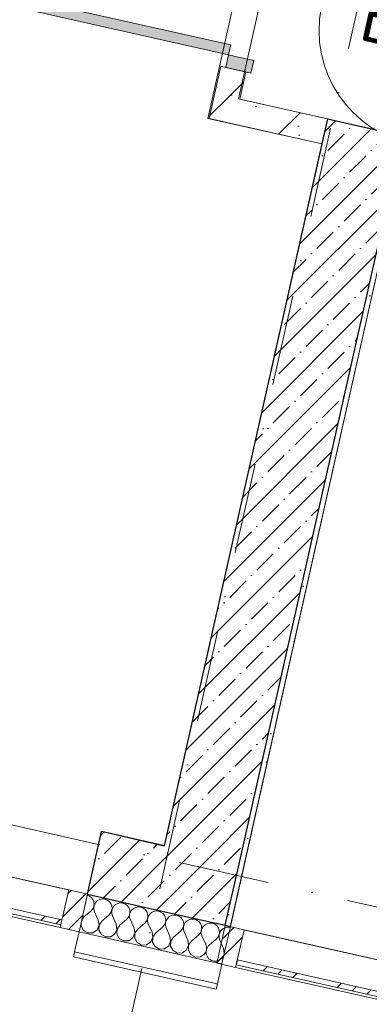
# Model space of a CAD drawing. Header units: millimetres. Extents: x -7218036 to -6920397, y 6117771 to 6333681.
# Tile 76 of 89: x -7175487 to -7174126, y 6133945 to 6137777. Entities that reach past the tile are written whole.
import ezdxf
from ezdxf.enums import TextEntityAlignment as Align

# ---------------------------------------------------------------- set-up
doc = ezdxf.new("R2010")
doc.units = ezdxf.units.MM
doc.header["$MEASUREMENT"] = 0
doc.set_wipeout_variables(frame=1)
doc.linetypes.add('Wipeout_Contour', pattern=[1000, 0, -1000])
doc.linetypes.add('Штрихпунктирная', pattern=[670.277762, 352.777767, -176.388884, 0, -141.111112])
for name, color, linetype in [('S - автостоянка.АР', 7, 'Continuous'), ('S - МОП.АР', 7, 'Continuous'), ('АР-Стены_внешние_.АР', 7, 'Continuous'), ('АР-Стены_внутренние_пилоны.АР', 7, 'Continuous'), ('АР-Стены_Перегородки_шахты_.АР', 7, 'Continuous'), ('АР-Чертеж-Оси_Осевые размеры.АР', 7, 'Continuous'), ('Двери Archicad', 7, 'Continuous')]:
    doc.layers.add(name, color=color, linetype=linetype)
for name, color, linetype, lineweight in [('АР-Стены_внешние_.АР_Ном._пера__1', 7, 'Continuous', 0), ('АР-Стены_внешние_.АР_Ном._пера__120', 7, 'Continuous', 0), ('АР-Стены_внутренние_пилоны.АР_Ном._пера__1', 7, 'Continuous', 30), ('АР-Стены_Перегородки_шахты_.АР_Ном._пера__1', 7, 'Continuous', 30), ('АР-Чертеж-Оси_Осевые размеры.АР_Ном._пера__120', 7, 'Continuous', 0), ('Двери Archicad_Ном._пера__120', 7, 'Continuous', 0), ('Паспорта Зон Archicad_Ном._пера__1', 7, 'Continuous', 0)]:
    doc.layers.add(name, color=color, linetype=linetype, lineweight=lineweight)
doc.styles.add('РЎР“Р•РќР•Р\xa0Р\x98Р\xa0_РЎРўР\x98Р›Р¬_1', font='GOST_Common.ttf')
doc.styles.add('РЎР“Р•РќР•Р\xa0Р\x98Р\xa0_РЎРўР\x98Р›Р¬_2', font='calibri.ttf')
doc.styles.add('РЎР“Р•РќР•Р\xa0Р\x98Р\xa0_РЎРўР\x98Р›Р¬_3', font='GOTHIC.TTF')
pattern_1 = [(45, (-6566190.34, 6562677.8), (-176.776695, 176.776695), []), (45, (-6566225.7, 6562713.15), (-176.776695, 176.776695), []), (45, (-6566261.05, 6562748.5), (-176.776695, 176.776695), [])]
pattern_2 = [(45, (-6566190.34, 6562677.8), (-84.852814, 84.852814), []), (45, (-6566232.77, 6562720.22), (-84.852814, 84.852814), [90, -30, 0, -30])]
pattern_3 = [(45, (-6566190.34, 6563027.8), (-111.369318, 111.369318), [0, -105, 0, -157.5]), (110, (-6565840.34, 6563027.8), (148.001588, 53.868173), [0, -77, 0, -133])]
pattern_4 = [(45, (-6566190.34, 6562677.8), (-169.70563, 169.70563), []), (90, (-6566360.05, 6562847.5), (-216, 0), [0, -144, 0, -216]), (155, (-6566190.34, 6563017.2), (91.285545, 195.76248), [0, -105.6, 0, -182.4])]

# ---------------------------------------------------------------- blocks, each defined once
blk = doc.blocks.new('ПУИ_В504_31_5', base_point=(-7172765.3, 6134915.1))
at = {"layer": 'Паспорта Зон Archicad_Ном._пера__1', "color": 7, "linetype": 'Continuous', "lineweight": 0}
blk.add_circle((-7173872.2, 6137734.9), 450, dxfattribs=at)
at = {"layer": 'Паспорта Зон Archicad_Ном._пера__1', "color": 7, "lineweight": 0, "style": 'РЎР“Р•РќР•Р\xa0Р\x98Р\xa0_РЎРўР\x98Р›Р¬_1'}
blk.add_attdef('ROOM_NUMBER', text='', height=200, rotation=347.3417, dxfattribs=at).set_placement((-7173872.2, 6137735.9), align=Align.MIDDLE_CENTER)
at = {"layer": 'Паспорта Зон Archicad_Ном._пера__1', "color": 7, "lineweight": 0, "style": 'РЎР“Р•РќР•Р\xa0Р\x98Р\xa0_РЎРўР\x98Р›Р¬_2'}
blk.add_attdef('ROOM_AREA', text='', height=200, rotation=347.3417, dxfattribs=at).set_placement((-7173074.9, 6137282.1), align=Align.MIDDLE_RIGHT)
blk = doc.blocks.new('Навесная Стена_2_5', base_point=(-6566190.3, 6562677.8))
at = {"layer": 'АР-Стены_внешние_.АР_Ном._пера__120', "color": 7, "linetype": 'Continuous', "lineweight": 0, "flags": 128}
for points in [[(-7174614, 6134234.9), (-7174306.6, 6134165.8), (-7173557.5, 6133997.7)], [(-7174646.8, 6134088.5), (-7174339.4, 6134019.5), (-7173590.4, 6133851.3)]]:
    blk.add_lwpolyline(points, dxfattribs=at)
at = {"color": 254, "linetype": 'Wipeout_Contour', "lineweight": 0, "ltscale": 37755792.34388477}
blk.add_wipeout([(-7173588.2, 6133861.1), (-7173583.8, 6133880.6), (-7174640.2, 6134117.8), (-7174644.6, 6134098.3)], dxfattribs=at).dxf.layer = 'АР-Стены_внешние_.АР'
at = {"layer": 'АР-Стены_внешние_.АР', "linetype": 'Continuous', "lineweight": 0, "true_color": 0x000000}
h = blk.add_hatch(dxfattribs=at)
h.set_pattern_fill('АЛЮМИНИЙ_0005', color=18, style=0, pattern_type=2)
h.set_pattern_definition(pattern_1)
h.paths.add_polyline_path([(-7173588.2, 6133861.1), (-7173583.8, 6133880.6), (-7174640.2, 6134117.8), (-7174644.6, 6134098.3)])
at = {"layer": 'АР-Стены_внешние_.АР_Ном._пера__120', "color": 7, "linetype": 'Continuous', "lineweight": 0, "flags": 128}
blk.add_lwpolyline([(-7173588.2, 6133861.1), (-7173583.8, 6133880.6), (-7174640.2, 6134117.8), (-7174644.6, 6134098.3)], close=True, dxfattribs=at)
at = {"color": 254, "linetype": 'Wipeout_Contour', "lineweight": 0, "ltscale": 37757942.02661245}
blk.add_wipeout([(-7174720, 6134104.9), (-7174646.8, 6134088.5), (-7174614, 6134234.9), (-7174687.1, 6134251.3)], dxfattribs=at).dxf.layer = 'АР-Стены_внешние_.АР'
at = {"layer": 'АР-Стены_внешние_.АР', "linetype": 'Continuous', "lineweight": 0, "true_color": 0x000000}
h = blk.add_hatch(dxfattribs=at)
h.set_pattern_fill('АЛЮМИНИЙ_0005', color=18, style=0, pattern_type=2)
h.set_pattern_definition(pattern_1)
h.paths.add_polyline_path([(-7174720, 6134104.9), (-7174646.8, 6134088.5), (-7174614, 6134234.9), (-7174687.1, 6134251.3)])
at = {"layer": 'АР-Стены_внешние_.АР_Ном._пера__120', "color": 7, "linetype": 'Continuous', "lineweight": 0, "flags": 128}
blk.add_lwpolyline([(-7174720, 6134104.9), (-7174646.8, 6134088.5), (-7174614, 6134234.9), (-7174687.1, 6134251.3)], close=True, dxfattribs=at)
blk = doc.blocks.new('Навесная Стена_9_5', base_point=(-6566190.3, 6562677.8))
at = {"layer": 'АР-Стены_внешние_.АР_Ном._пера__120', "color": 7, "linetype": 'Continuous', "lineweight": 0, "flags": 128}
for points in [[(-7176640.9, 6134692), (-7175662.7, 6134472.4), (-7175296.5, 6134390.2)], [(-7176673.7, 6134545.6), (-7175695.6, 6134326), (-7175329.4, 6134243.8)]]:
    blk.add_lwpolyline(points, dxfattribs=at)
at = {"color": 254, "linetype": 'Wipeout_Contour', "lineweight": 0, "ltscale": 37762621.36487895}
blk.add_wipeout([(-7175327.2, 6134253.6), (-7175322.8, 6134273.1), (-7176667.2, 6134574.9), (-7176671.6, 6134555.4)], dxfattribs=at).dxf.layer = 'АР-Стены_внешние_.АР'
at = {"layer": 'АР-Стены_внешние_.АР', "linetype": 'Continuous', "lineweight": 0, "true_color": 0x000000}
h = blk.add_hatch(dxfattribs=at)
h.set_pattern_fill('АЛЮМИНИЙ_0005', color=18, style=0, pattern_type=2)
h.set_pattern_definition(pattern_1)
h.paths.add_polyline_path([(-7175327.2, 6134253.6), (-7175322.8, 6134273.1), (-7176667.2, 6134574.9), (-7176671.6, 6134555.4)])
at = {"layer": 'АР-Стены_внешние_.АР_Ном._пера__120', "color": 7, "linetype": 'Continuous', "lineweight": 0, "flags": 128}
blk.add_lwpolyline([(-7175327.2, 6134253.6), (-7175322.8, 6134273.1), (-7176667.2, 6134574.9), (-7176671.6, 6134555.4)], close=True, dxfattribs=at)
at = {"color": 254, "linetype": 'Wipeout_Contour', "lineweight": 0, "ltscale": 37760155.6264251}
blk.add_wipeout([(-7175256.2, 6134227.4), (-7175223.3, 6134373.7), (-7175296.5, 6134390.2), (-7175329.4, 6134243.8)], dxfattribs=at).dxf.layer = 'АР-Стены_внешние_.АР'
at = {"layer": 'АР-Стены_внешние_.АР', "linetype": 'Continuous', "lineweight": 0, "true_color": 0x000000}
h = blk.add_hatch(dxfattribs=at)
h.set_pattern_fill('АЛЮМИНИЙ_0005', color=18, style=0, pattern_type=2)
h.set_pattern_definition(pattern_1)
h.paths.add_polyline_path([(-7175256.2, 6134227.4), (-7175223.3, 6134373.7), (-7175296.5, 6134390.2), (-7175329.4, 6134243.8)])
at = {"layer": 'АР-Стены_внешние_.АР_Ном._пера__120', "color": 7, "linetype": 'Continuous', "lineweight": 0, "flags": 128}
blk.add_lwpolyline([(-7175256.2, 6134227.4), (-7175329.4, 6134243.8), (-7175296.5, 6134390.2), (-7175223.3, 6134373.7)], close=True, dxfattribs=at)
blk = doc.blocks.new('Стена_91_5', base_point=(-7174782.8, 6134509.9))
at = {"layer": 'АР-Стены_внутренние_пилоны.АР', "linetype": 'Continuous', "lineweight": 0, "true_color": 0x000000}
h = blk.add_hatch(dxfattribs=at)
h.set_pattern_fill('ЖЕЛЕЗОБЕТОН__PROJECT__0005', color=18, style=0, pattern_type=2)
h.set_pattern_definition(pattern_2)
h.paths.add_polyline_path([(-7174924.8, 6134562.3), (-7174632, 6134496.6), (-7174041.9, 6137124), (-7174289.4, 6137391)])
h = blk.add_hatch(dxfattribs=at)
h.set_pattern_fill('ЖЕЛЕЗОБЕТОН__PROJECT__0005', color=18, style=0, pattern_type=2)
h.set_pattern_definition(pattern_2)
h.paths.add_polyline_path([(-7174289.4, 6137391), (-7174049.4, 6137132.1), (-7174040.5, 6137130.1), (-7173996.7, 6137325.3)])
h = blk.add_hatch(dxfattribs=at)
h.set_pattern_fill('ШТУКАТУРКА__ГИПС_01_0005', color=18, style=0, pattern_type=2)
h.set_pattern_definition(pattern_3)
h.paths.add_polyline_path([(-7174044.9, 6137110.6), (-7174686.8, 6134252.7), (-7174667.3, 6134248.3), (-7174025.4, 6137106.2)])
h = blk.add_hatch(dxfattribs=at)
h.set_pattern_fill('ЖЕЛЕЗОБЕТОН__PROJECT__0005', color=18, style=0, pattern_type=2)
h.set_pattern_definition(pattern_2)
h.paths.add_polyline_path([(-7174040.5, 6137130.1), (-7174049.4, 6137132.1), (-7174041.9, 6137124)])
h = blk.add_hatch(dxfattribs=at)
h.set_pattern_fill('ШТУКАТУРКА__ГИПС_01_0005', color=18, style=0, pattern_type=2)
h.set_pattern_definition(pattern_3)
h.paths.add_polyline_path([(-7174041.9, 6137124), (-7174044.9, 6137110.6), (-7174025.4, 6137106.2)])
h = blk.add_hatch(dxfattribs=at)
h.set_pattern_fill('ШТУКАТУРКА__ГИПС_01_0005', color=18, style=0, pattern_type=2)
h.set_pattern_definition(pattern_3)
h.paths.add_polyline_path([(-7174040.5, 6137130.1), (-7174041.9, 6137124), (-7174025.4, 6137106.2), (-7174021, 6137125.7)])
at = {"layer": 'АР-Стены_внутренние_пилоны.АР_Ном._пера__1', "color": 7, "linetype": 'Continuous', "lineweight": 30}
for p, q in [((-7173996.7, 6137325.3), (-7174040.5, 6137130.1)), ((-7174632, 6134496.6), (-7174041.9, 6137124)), ((-7174040.5, 6137130.1), (-7174041.9, 6137124)), ((-7174686.8, 6134252.7), (-7174632, 6134496.6)), ((-7174686.8, 6134252.7), (-7174667.3, 6134248.3))]:
    blk.add_line(p, q, dxfattribs=at)
at = {"layer": 'АР-Стены_внутренние_пилоны.АР_Ном._пера__1', "color": 7, "linetype": 'Continuous', "lineweight": 15}
blk.add_line((-7174021, 6137125.7), (-7174040.5, 6137130.1), dxfattribs=at)
at = {"layer": 'АР-Стены_внутренние_пилоны.АР_Ном._пера__1', "color": 7, "linetype": 'Continuous', "lineweight": 30, "flags": 128}
for points in [[(-7174289.4, 6137391), (-7174924.8, 6134562.3)], [(-7174289.4, 6137391), (-7173996.7, 6137325.3)]]:
    blk.add_lwpolyline(points, dxfattribs=at)
at = {"layer": 'АР-Стены_внутренние_пилоны.АР_Ном._пера__1', "color": 7, "linetype": 'Continuous', "lineweight": 0, "flags": 128}
blk.add_lwpolyline([(-7174667.3, 6134248.3), (-7174025.4, 6137106.2)], dxfattribs=at)
blk = doc.blocks.new('*X305', base_point=(-6566190.3, 6562677.8))
at = {"layer": 'АР-Стены_внешние_.АР_Ном._пера__1', "color": 7, "linetype": 'Continuous', "lineweight": 0}
for p, q in [((-7174687.1, 6134243.6), (-7174689.1, 6134242.6)), ((-7174677.4, 6134245.5), (-7174687.1, 6134243.6)), ((-7174668.1, 6134244.7), (-7174677.4, 6134245.5)), ((-7174693.4, 6134162.6), (-7174702.5, 6134182.9)), ((-7174690.7, 6134144.3), (-7174693.4, 6134162.6)), ((-7174718, 6134114), (-7174714.3, 6134114.2)), ((-7174714.3, 6134114.2), (-7174698.3, 6134125.4)), ((-7174698.3, 6134125.4), (-7174691.3, 6134141.5))]:
    blk.add_line(p, q, dxfattribs=at)
blk = doc.blocks.new('*X306', base_point=(-6566190.3, 6562677.8))
at = {"layer": 'АР-Стены_внешние_.АР_Ном._пера__1', "color": 7, "linetype": 'Continuous', "lineweight": 0}
for p, q in [((-7174796.7, 6134209.7), (-7174791.6, 6134214)), ((-7174763, 6134178.3), (-7174777.7, 6134210.8)), ((-7174749.1, 6134175.1), (-7174721.9, 6134198.3)), ((-7174702.5, 6134182.9), (-7174708, 6134195.2))]:
    blk.add_line(p, q, dxfattribs=at)
for centre, start, end in [((-7174814.8, 6134241.1), 77.3474, 99.7835), ((-7174814.8, 6134241.1), 310.4775, 77.3474), ((-7174745.1, 6134225.5), 77.3474, 204.2173), ((-7174745.1, 6134225.5), 310.4775, 77.3474), ((-7174675.4, 6134209.8), 112.3846, 204.2173), ((-7174795.6, 6134163.6), 314.3175, 24.2173), ((-7174725.9, 6134148), 130.4775, 282.5296)]:
    blk.add_arc(centre, 35.7, start, end, dxfattribs=at)
blk = doc.blocks.new('*X307', base_point=(-6566190.3, 6562677.8))
at = {"layer": 'АР-Стены_внешние_.АР_Ном._пера__1', "color": 7, "linetype": 'Continuous', "lineweight": 0}
for p, q in [((-7175215.9, 6134366.4), (-7175224.3, 6134369.5)), ((-7175208, 6134360.5), (-7175215.9, 6134366.4)), ((-7175202, 6134352.7), (-7175208, 6134360.5)), ((-7175198.3, 6134343.6), (-7175202, 6134352.7)), ((-7175197.3, 6134333.8), (-7175198.3, 6134343.6)), ((-7175191, 6134341.9), (-7175196.1, 6134333.5)), ((-7175183.7, 6134348.6), (-7175191, 6134341.9)), ((-7175175, 6134353.1), (-7175183.7, 6134348.6)), ((-7175165.3, 6134355), (-7175175, 6134353.1)), ((-7175155.5, 6134354.2), (-7175165.3, 6134355)), ((-7175146.2, 6134350.7), (-7175155.5, 6134354.2)), ((-7175138.3, 6134344.9), (-7175146.2, 6134350.7)), ((-7175132.3, 6134337.1), (-7175138.3, 6134344.9)), ((-7175095.6, 6134339.4), (-7175105.3, 6134337.5)), ((-7175085.8, 6134338.6), (-7175095.6, 6134339.4)), ((-7175076.5, 6134335.1), (-7175085.8, 6134338.6)), ((-7175237, 6134284.7), (-7175209.8, 6134307.8)), ((-7175209.8, 6134307.8), (-7175203.3, 6134315.2)), ((-7175203.3, 6134315.2), (-7175199, 6134324.1)), ((-7175199, 6134324.1), (-7175197.3, 6134333.8)), ((-7175196.1, 6134333.5), (-7175198.7, 6134324)), ((-7175198.7, 6134324), (-7175198.6, 6134314.2)), ((-7175198.6, 6134314.2), (-7175195.9, 6134304.7)), ((-7175181.2, 6134272.1), (-7175195.9, 6134304.7)), ((-7175133.6, 6134299.6), (-7175129.3, 6134308.4)), ((-7175128.6, 6134327.9), (-7175132.3, 6134337.1)), ((-7175129.3, 6134308.4), (-7175127.6, 6134318.1)), ((-7175126.4, 6134317.9), (-7175129, 6134308.4)), ((-7175129, 6134308.4), (-7175128.9, 6134298.5)), ((-7175127.6, 6134318.1), (-7175128.6, 6134327.9)), ((-7175121.3, 6134326.3), (-7175126.4, 6134317.9)), ((-7175114, 6134333), (-7175121.3, 6134326.3)), ((-7175105.3, 6134337.5), (-7175114, 6134333)), ((-7175068.6, 6134329.2), (-7175076.5, 6134335.1)), ((-7175062.6, 6134321.4), (-7175068.6, 6134329.2)), ((-7175058.9, 6134312.3), (-7175062.6, 6134321.4)), ((-7175059.6, 6134292.8), (-7175057.9, 6134302.5)), ((-7175056.7, 6134302.2), (-7175059.3, 6134292.7)), ((-7175057.9, 6134302.5), (-7175058.9, 6134312.3)), ((-7175051.6, 6134310.7), (-7175056.7, 6134302.2)), ((-7175044.3, 6134317.4), (-7175051.6, 6134310.7)), ((-7175035.6, 6134321.8), (-7175044.3, 6134317.4)), ((-7175025.9, 6134323.7), (-7175035.6, 6134321.8)), ((-7175016.1, 6134322.9), (-7175025.9, 6134323.7)), ((-7175006.9, 6134319.5), (-7175016.1, 6134322.9)), ((-7174998.9, 6134313.6), (-7175006.9, 6134319.5)), ((-7174992.9, 6134305.8), (-7174998.9, 6134313.6)), ((-7174989.2, 6134296.7), (-7174992.9, 6134305.8)), ((-7174974.7, 6134301.7), (-7174981.9, 6134295)), ((-7174965.9, 6134306.2), (-7174974.7, 6134301.7)), ((-7174956.2, 6134308.1), (-7174965.9, 6134306.2)), ((-7174946.4, 6134307.3), (-7174956.2, 6134308.1)), ((-7174937.2, 6134303.8), (-7174946.4, 6134307.3)), ((-7174929.2, 6134298), (-7174937.2, 6134303.8)), ((-7175247.9, 6134264.1), (-7175248.4, 6134248.9)), ((-7175237, 6134284.7), (-7175246.5, 6134270.3)), ((-7175178.4, 6134252.8), (-7175181.2, 6134272.1)), ((-7175167.3, 6134269), (-7175178.1, 6134252.8)), ((-7175167.3, 6134269), (-7175140.1, 6134292.2)), ((-7175140.1, 6134292.2), (-7175133.6, 6134299.6)), ((-7175128.9, 6134298.5), (-7175126.2, 6134289.1)), ((-7175111.5, 6134256.5), (-7175126.2, 6134289.1)), ((-7175097.6, 6134253.4), (-7175070.4, 6134276.5)), ((-7175070.4, 6134276.5), (-7175063.9, 6134283.9)), ((-7175063.9, 6134283.9), (-7175059.6, 6134292.8)), ((-7175059.3, 6134292.7), (-7175059.2, 6134282.9)), ((-7175059.2, 6134282.9), (-7175056.5, 6134273.4)), ((-7175041.8, 6134240.8), (-7175056.5, 6134273.4)), ((-7175000.7, 6134260.9), (-7174994.2, 6134268.3)), ((-7174994.2, 6134268.3), (-7174989.9, 6134277.1)), ((-7174989.9, 6134277.1), (-7174988.2, 6134286.9)), ((-7174987, 6134286.6), (-7174989.6, 6134277.1)), ((-7174989.6, 6134277.1), (-7174989.5, 6134267.2)), ((-7174989.5, 6134267.2), (-7174986.8, 6134257.8)), ((-7174988.2, 6134286.9), (-7174989.2, 6134296.7)), ((-7174981.9, 6134295), (-7174987, 6134286.6)), ((-7174923.2, 6134290.2), (-7174929.2, 6134298)), ((-7174919.5, 6134281), (-7174923.2, 6134290.2)), ((-7174920.2, 6134261.5), (-7174918.5, 6134271.2)), ((-7174917.3, 6134270.9), (-7174919.9, 6134261.4)), ((-7174918.5, 6134271.2), (-7174919.5, 6134281)), ((-7174912.2, 6134279.4), (-7174917.3, 6134270.9)), ((-7174905, 6134286.1), (-7174912.2, 6134279.4)), ((-7174896.2, 6134290.5), (-7174905, 6134286.1)), ((-7174886.5, 6134292.4), (-7174896.2, 6134290.5)), ((-7174876.7, 6134291.6), (-7174886.5, 6134292.4)), ((-7174867.5, 6134288.2), (-7174876.7, 6134291.6)), ((-7174859.5, 6134282.3), (-7174867.5, 6134288.2)), ((-7174853.5, 6134274.5), (-7174859.5, 6134282.3)), ((-7174849.8, 6134265.4), (-7174853.5, 6134274.5)), ((-7174848.8, 6134255.6), (-7174849.8, 6134265.4)), ((-7174842.5, 6134263.7), (-7174847.6, 6134255.3)), ((-7174835.3, 6134270.4), (-7174842.5, 6134263.7)), ((-7174826.5, 6134274.9), (-7174835.3, 6134270.4)), ((-7174820.8, 6134276), (-7174826.5, 6134274.9)), ((-7175248.4, 6134248.9), (-7175238.8, 6134232)), ((-7175238.8, 6134232), (-7175221.6, 6134222.6)), ((-7175221.6, 6134222.6), (-7175202.1, 6134223.7)), ((-7175202.1, 6134223.7), (-7175186.1, 6134234.9)), ((-7175186.1, 6134234.9), (-7175178.4, 6134252.8)), ((-7175178.1, 6134252.8), (-7175178.8, 6134233.3)), ((-7175178.8, 6134233.3), (-7175169.1, 6134216.3)), ((-7175116.4, 6134219.3), (-7175108.7, 6134237.2)), ((-7175108.7, 6134237.2), (-7175111.5, 6134256.5)), ((-7175108.4, 6134237.1), (-7175109.1, 6134217.6)), ((-7175097.6, 6134253.4), (-7175108.4, 6134237.1)), ((-7175039, 6134221.5), (-7175041.8, 6134240.8)), ((-7175027.9, 6134237.7), (-7175038.7, 6134221.5)), ((-7175027.9, 6134237.7), (-7175000.7, 6134260.9)), ((-7174972.1, 6134225.2), (-7174986.8, 6134257.8)), ((-7174969.3, 6134205.9), (-7174972.1, 6134225.2)), ((-7174958.2, 6134222.1), (-7174931, 6134245.3)), ((-7174931, 6134245.3), (-7174924.5, 6134252.6)), ((-7174924.5, 6134252.6), (-7174920.2, 6134261.5)), ((-7174919.9, 6134261.4), (-7174919.8, 6134251.6)), ((-7174919.8, 6134251.6), (-7174917.1, 6134242.1)), ((-7174902.4, 6134209.6), (-7174917.1, 6134242.1)), ((-7174888.5, 6134206.4), (-7174861.3, 6134229.6)), ((-7174861.3, 6134229.6), (-7174854.8, 6134237)), ((-7174854.8, 6134237), (-7174850.5, 6134245.9)), ((-7174850.5, 6134245.9), (-7174848.8, 6134255.6)), ((-7174847.6, 6134255.3), (-7174850.2, 6134245.8)), ((-7174850.2, 6134245.8), (-7174850.2, 6134235.9)), ((-7174850.2, 6134235.9), (-7174847.4, 6134226.5)), ((-7174832.7, 6134193.9), (-7174847.4, 6134226.5)), ((-7175169.1, 6134216.3), (-7175151.9, 6134207)), ((-7175151.9, 6134207), (-7175132.4, 6134208.1)), ((-7175132.4, 6134208.1), (-7175116.4, 6134219.3)), ((-7175109.1, 6134217.6), (-7175099.4, 6134200.7)), ((-7175099.4, 6134200.7), (-7175082.2, 6134191.4)), ((-7175082.2, 6134191.4), (-7175062.7, 6134192.4)), ((-7175062.7, 6134192.4), (-7175046.7, 6134203.6)), ((-7175046.7, 6134203.6), (-7175039, 6134221.5)), ((-7175038.7, 6134221.5), (-7175039.4, 6134202)), ((-7175039.4, 6134202), (-7175029.7, 6134185)), ((-7175029.7, 6134185), (-7175012.5, 6134175.7)), ((-7174993, 6134176.8), (-7174977, 6134188)), ((-7174977, 6134188), (-7174969.3, 6134205.9)), ((-7174969, 6134205.8), (-7174969.7, 6134186.3)), ((-7174969.7, 6134186.3), (-7174960, 6134169.4)), ((-7174958.2, 6134222.1), (-7174969, 6134205.8)), ((-7174907.3, 6134172.3), (-7174899.6, 6134190.2)), ((-7174899.6, 6134190.2), (-7174902.4, 6134209.6)), ((-7174899.3, 6134190.2), (-7174900, 6134170.7)), ((-7174888.5, 6134206.4), (-7174899.3, 6134190.2)), ((-7174829.9, 6134174.6), (-7174832.7, 6134193.9)), ((-7174818.8, 6134190.8), (-7174829.6, 6134174.5)), ((-7174818.8, 6134190.8), (-7174796.7, 6134209.7)), ((-7175012.5, 6134175.7), (-7174993, 6134176.8)), ((-7174960, 6134169.4), (-7174942.8, 6134160.1)), ((-7174942.8, 6134160.1), (-7174923.3, 6134161.2)), ((-7174923.3, 6134161.2), (-7174907.3, 6134172.3)), ((-7174900, 6134170.7), (-7174890.3, 6134153.7)), ((-7174890.3, 6134153.7), (-7174873.1, 6134144.4)), ((-7174853.6, 6134145.5), (-7174837.6, 6134156.7)), ((-7174837.6, 6134156.7), (-7174829.9, 6134174.6)), ((-7174829.6, 6134174.5), (-7174830.3, 6134155)), ((-7174830.3, 6134155), (-7174820.6, 6134138.1)), ((-7174873.1, 6134144.4), (-7174853.6, 6134145.5)), ((-7174820.6, 6134138.1), (-7174803.4, 6134128.8)), ((-7174803.4, 6134128.8), (-7174784, 6134129.9)), ((-7174784, 6134129.9), (-7174771, 6134138.9))]:
    blk.add_line(p, q, dxfattribs=at)
blk = doc.blocks.new('Стена_153_5', base_point=(-7175173.1, 6134597.5))
at = {"layer": 'АР-Стены_внешние_.АР', "linetype": 'Continuous', "lineweight": 0, "true_color": 0x000000}
h = blk.add_hatch(dxfattribs=at)
h.set_pattern_fill('ЖЕЛЕЗОБЕТОН__PROJECT__0005', color=18, style=0, pattern_type=2)
h.set_pattern_definition(pattern_2)
h.paths.add_polyline_path([(-7174924.8, 6134562.3), (-7175168.7, 6134617.1), (-7175223.5, 6134373.1), (-7174979.5, 6134318.4)])
h = blk.add_hatch(dxfattribs=at)
h.set_pattern_fill('ЖЕЛЕЗОБЕТОН__PROJECT__0005', color=18, style=0, pattern_type=2)
h.set_pattern_definition(pattern_2)
h.paths.add_polyline_path([(-7174924.8, 6134562.3), (-7174979.5, 6134318.4), (-7174823.4, 6134283.3)])
h = blk.add_hatch(dxfattribs=at)
h.set_pattern_fill('ЖЕЛЕЗОБЕТОН__PROJECT__0005', color=18, style=0, pattern_type=2)
h.set_pattern_definition(pattern_2)
h.paths.add_polyline_path([(-7174924.8, 6134562.3), (-7174823.4, 6134283.3), (-7174686.8, 6134252.7), (-7174632, 6134496.6)])
at = {"layer": 'АР-Стены_внешние_.АР_Ном._пера__1', "color": 7, "linetype": 'Continuous', "lineweight": 30}
for p, q in [((-7175223.5, 6134373.1), (-7174979.5, 6134318.4)), ((-7174979.5, 6134318.4), (-7174823.4, 6134283.3))]:
    blk.add_line(p, q, dxfattribs=at)
at = {"layer": 'АР-Стены_внешние_.АР_Ном._пера__1', "color": 7, "linetype": 'Continuous', "lineweight": 0}
for p, q in [((-7175256.3, 6134226.8), (-7174762.6, 6134115.9)), ((-7175273.8, 6134148.7), (-7174730.2, 6134026.7))]:
    blk.add_line(p, q, dxfattribs=at)
at = {"layer": 'АР-Стены_внешние_.АР_Ном._пера__1', "color": 7, "linetype": 'Continuous', "lineweight": 30, "flags": 128}
for points in [[(-7175223.5, 6134373.1), (-7175168.7, 6134617.1)], [(-7174924.8, 6134562.3), (-7175168.7, 6134617.1)]]:
    blk.add_lwpolyline(points, dxfattribs=at)
at = {"layer": 'АР-Стены_внешние_.АР_Ном._пера__1', "color": 7, "linetype": 'Continuous', "lineweight": 0, "flags": 128}
for points in [[(-7175256.3, 6134226.8), (-7175223.5, 6134373.1)], [(-7175273.8, 6134148.7), (-7175256.3, 6134226.8)], [(-7175278.2, 6134129.2), (-7175273.8, 6134148.7)], [(-7175278.2, 6134129.2), (-7174722.1, 6134004.4)]]:
    blk.add_lwpolyline(points, dxfattribs=at)
at = {"layer": 'АР-Стены_внутренние_пилоны.АР_Ном._пера__1', "color": 7, "linetype": 'Continuous', "lineweight": 30}
for p, q in [((-7174686.8, 6134252.7), (-7174632, 6134496.6)), ((-7174823.4, 6134283.3), (-7174686.8, 6134252.7)), ((-7174686.8, 6134252.7), (-7174667.3, 6134248.3))]:
    blk.add_line(p, q, dxfattribs=at)
at = {"layer": 'АР-Стены_внутренние_пилоны.АР_Ном._пера__1', "color": 7, "linetype": 'Continuous', "lineweight": 0}
for p, q in [((-7174762.6, 6134115.9), (-7174719.7, 6134106.3)), ((-7174719.7, 6134106.3), (-7174700.2, 6134101.9)), ((-7174730.2, 6134026.7), (-7174717.7, 6134023.9))]:
    blk.add_line(p, q, dxfattribs=at)
at = {"layer": 'АР-Стены_внутренние_пилоны.АР_Ном._пера__1', "color": 7, "linetype": 'Continuous', "lineweight": 0, "flags": 128}
for points in [[(-7174700.2, 6134101.9), (-7174667.3, 6134248.3)], [(-7174717.7, 6134023.9), (-7174700.2, 6134101.9)], [(-7174722.1, 6134004.4), (-7174717.7, 6134023.9)]]:
    blk.add_lwpolyline(points, dxfattribs=at)
at = {"layer": 'АР-Стены_внешние_.АР', "color": 7, "lineweight": 0}
for name in ['*X307', '*X306', '*X305']:
    blk.add_blockref(name, (-6566190.3, 6562677.8), dxfattribs=at)
blk = doc.blocks.new('Металлическая Дверь 23[35]_5', base_point=(-6566190.3, 6562677.8))
at = {"layer": 'Двери Archicad', "linetype": 'Continuous', "lineweight": 0, "true_color": 0xffffff}
for points in [[(-7174401.1, 6138398.7), (-7174390.1, 6138447.5), (-7174487.7, 6138469.4), (-7174498.6, 6138420.6), (-7174459.6, 6138411.8)], [(-7175454.5, 6137815.3), (-7174673.9, 6137640), (-7174665.2, 6137679.1), (-7175445.7, 6137854.4)], [(-7174587.3, 6137569.3), (-7174576.4, 6137618.1), (-7174634.9, 6137631.3), (-7174673.9, 6137640), (-7174684.9, 6137591.2)]]:
    blk.add_hatch(color=7, dxfattribs=at).paths.add_polyline_path(points)
at = {"layer": 'Двери Archicad_Ном._пера__120', "color": 7, "linetype": 'Continuous', "lineweight": 0}
for p, q in [((-7174507.2, 6138473.8), (-7174487.7, 6138469.4)), ((-7174498.6, 6138420.6), (-7174487.7, 6138469.4)), ((-7174487.7, 6138469.4), (-7174390.1, 6138447.5)), ((-7174487.7, 6138469.4), (-7174409.6, 6138451.8)), ((-7174487.7, 6138469.4), (-7174409.6, 6138451.8)), ((-7174390.1, 6138447.5), (-7174401.1, 6138398.7)), ((-7174459.6, 6138411.8), (-7174498.6, 6138420.6)), ((-7174401.1, 6138398.7), (-7174459.6, 6138411.8)), ((-7175445.7, 6137854.4), (-7175454.5, 6137815.3)), ((-7174665.2, 6137679.1), (-7175445.7, 6137854.4)), ((-7175454.5, 6137815.3), (-7174673.9, 6137640)), ((-7174673.9, 6137640), (-7174665.2, 6137679.1)), ((-7174684.9, 6137591.2), (-7174673.9, 6137640)), ((-7174673.9, 6137640), (-7174634.9, 6137631.3)), ((-7174634.9, 6137631.3), (-7174576.4, 6137618.1)), ((-7174576.4, 6137618.1), (-7174587.3, 6137569.3)), ((-7174704.4, 6137595.6), (-7174684.9, 6137591.2)), ((-7174587.3, 6137569.3), (-7174684.9, 6137591.2)), ((-7174684.9, 6137591.2), (-7174606.9, 6137573.7)), ((-7174684.9, 6137591.2), (-7174606.9, 6137573.7))]:
    blk.add_line(p, q, dxfattribs=at)
blk.add_arc((-7174673.9, 6137640), 800, 77.3417, 167.3417, dxfattribs=at)
blk = doc.blocks.new('Стена_222_5', base_point=(-7174690.4, 6137429.8))
at = {"layer": 'АР-Стены_Перегородки_шахты_.АР', "linetype": 'Continuous', "lineweight": 0, "true_color": 0x000000}
h = blk.add_hatch(dxfattribs=at)
h.set_pattern_fill('БУТ__50__0005', color=18, style=0, pattern_type=2)
h.set_pattern_definition(pattern_4)
h.paths.add_polyline_path([(-7174728.2, 6137489.6), (-7174630.7, 6137467.6), (-7174606.9, 6137573.7), (-7174704.4, 6137595.6)])
h = blk.add_hatch(dxfattribs=at)
h.set_pattern_fill('БУТ__50__0005', color=18, style=0, pattern_type=2)
h.set_pattern_definition(pattern_4)
h.paths.add_polyline_path([(-7174750.2, 6137392), (-7174630.7, 6137467.6), (-7174728.2, 6137489.6)])
h = blk.add_hatch(dxfattribs=at)
h.set_pattern_fill('БУТ__50__0005', color=18, style=0, pattern_type=2)
h.set_pattern_definition(pattern_4)
h.paths.add_polyline_path([(-7174750.2, 6137392), (-7174652.6, 6137370.1), (-7174630.7, 6137467.6)])
at = {"layer": 'АР-Стены_Перегородки_шахты_.АР_Ном._пера__1', "color": 7, "linetype": 'Continuous', "lineweight": 15}
for p, q in [((-7174704.4, 6137595.6), (-7174684.9, 6137591.2)), ((-7174684.9, 6137591.2), (-7174606.9, 6137573.7))]:
    blk.add_line(p, q, dxfattribs=at)
at = {"layer": 'АР-Стены_Перегородки_шахты_.АР_Ном._пера__1', "color": 7, "linetype": 'Continuous', "lineweight": 15, "flags": 128}
for points in [[(-7174704.4, 6137595.6), (-7174750.2, 6137392)], [(-7174630.7, 6137467.6), (-7174606.9, 6137573.7)], [(-7174750.2, 6137392), (-7174652.6, 6137370.1)]]:
    blk.add_lwpolyline(points, dxfattribs=at)
at = {"layer": 'Двери Archicad', "color": 7, "linetype": 'Continuous', "lineweight": 0}
blk.add_blockref('Металлическая Дверь 23[35]_5', (-6566190.3, 6562677.8), dxfattribs=at)
blk = doc.blocks.new('Стена_223_5', base_point=(-7174690.4, 6137429.8))
at = {"layer": 'АР-Стены_Перегородки_шахты_.АР', "linetype": 'Continuous', "lineweight": 0, "true_color": 0x000000}
h = blk.add_hatch(dxfattribs=at)
h.set_pattern_fill('БУТ__50__0005', color=18, style=0, pattern_type=2)
h.set_pattern_definition(pattern_4)
h.paths.add_polyline_path([(-7174630.7, 6137467.6), (-7174652.6, 6137370.1), (-7174311.3, 6137293.4), (-7174289.4, 6137391)])
at = {"layer": 'АР-Стены_Перегородки_шахты_.АР_Ном._пера__1', "color": 7, "linetype": 'Continuous', "lineweight": 15, "flags": 128}
for points in [[(-7174289.4, 6137391), (-7174630.7, 6137467.6)], [(-7174652.6, 6137370.1), (-7174311.3, 6137293.4)], [(-7174311.3, 6137293.4), (-7174289.4, 6137391)]]:
    blk.add_lwpolyline(points, dxfattribs=at)
blk = doc.blocks.new('Стандартный Маркер Сетки[19]_5', base_point=(-7171413.6, 6150104.3))
at = {"layer": 'АР-Чертеж-Оси_Осевые размеры.АР_Ном._пера__120', "color": 7, "linetype": 'Штрихпунктирная', "lineweight": 0}
blk.add_line((-7171632.8, 6149128.6), (-7176195.3, 6128814.2), dxfattribs=at)
at = {"layer": 'АР-Чертеж-Оси_Осевые размеры.АР_Ном._пера__120', "color": 7, "lineweight": 0, "style": 'РЎР“Р•РќР•Р\xa0Р\x98Р\xa0_РЎРўР\x98Р›Р¬_3'}
blk.add_attdef('AC_MarkerText_1', text='', height=350, rotation=347.3417, dxfattribs=at).set_placement((-7176454, 6127531.7), align=Align.TOP_CENTER)
blk = doc.blocks.new('Стандартный Маркер Сетки[78]_5', base_point=(-7171413.6, 6150104.3))
at = {"layer": 'АР-Чертеж-Оси_Осевые размеры.АР_Ном._пера__120', "color": 7, "linetype": 'Штрихпунктирная', "lineweight": 0}
blk.add_line((-7171632.8, 6149128.6), (-7176195.3, 6128814.2), dxfattribs=at)
at = {"layer": 'АР-Чертеж-Оси_Осевые размеры.АР_Ном._пера__120', "color": 7, "lineweight": 0, "style": 'РЎР“Р•РќР•Р\xa0Р\x98Р\xa0_РЎРўР\x98Р›Р¬_3'}
blk.add_attdef('AC_MarkerText_1', text='', height=350, rotation=347.3417, dxfattribs=at).set_placement((-7176454, 6127531.7), align=Align.TOP_CENTER)
blk = doc.blocks.new('Стандартный Маркер Сетки[95]_5', base_point=(-7217047.9, 6143970.3))
at = {"layer": 'АР-Чертеж-Оси_Осевые размеры.АР_Ном._пера__120', "color": 7, "linetype": 'Штрихпунктирная', "lineweight": 0}
blk.add_line((-7216072.2, 6143751.1), (-7137131, 6126021.4), dxfattribs=at)
at = {"layer": 'АР-Чертеж-Оси_Осевые размеры.АР_Ном._пера__120', "color": 7, "lineweight": 0, "style": 'РЎР“Р•РќР•Р\xa0Р\x98Р\xa0_РЎРўР\x98Р›Р¬_3'}
for tag, p in [('AC_MarkerText_1_0', (-7217465.8, 6144260.9)), ('AC_MarkerText_1_1', (-7135597.5, 6125873.7))]:
    blk.add_attdef(tag, text='', height=350, rotation=347.3417, dxfattribs=at).set_placement(p, align=Align.TOP_CENTER)
blk = doc.blocks.new('Стандартный Маркер Сетки[135]_5', base_point=(-7217047.9, 6143970.3))
at = {"layer": 'АР-Чертеж-Оси_Осевые размеры.АР_Ном._пера__120', "color": 7, "linetype": 'Штрихпунктирная', "lineweight": 0}
blk.add_line((-7216072.2, 6143751.1), (-7137131, 6126021.4), dxfattribs=at)
at = {"layer": 'АР-Чертеж-Оси_Осевые размеры.АР_Ном._пера__120', "color": 7, "lineweight": 0, "style": 'РЎР“Р•РќР•Р\xa0Р\x98Р\xa0_РЎРўР\x98Р›Р¬_3'}
for tag, p in [('AC_MarkerText_1_0', (-7217465.8, 6144260.9)), ('AC_MarkerText_1_1', (-7135597.5, 6125873.7))]:
    blk.add_attdef(tag, text='', height=350, rotation=347.3417, dxfattribs=at).set_placement(p, align=Align.TOP_CENTER)
blk = doc.blocks.new('Стандартный Маркер Сетки[138]_5', base_point=(-7217047.9, 6143970.3))
at = {"layer": 'АР-Чертеж-Оси_Осевые размеры.АР_Ном._пера__120', "color": 7, "linetype": 'Штрихпунктирная', "lineweight": 0}
blk.add_line((-7216072.2, 6143751.1), (-7137131, 6126021.4), dxfattribs=at)
at = {"layer": 'АР-Чертеж-Оси_Осевые размеры.АР_Ном._пера__120', "color": 7, "lineweight": 0, "style": 'РЎР“Р•РќР•Р\xa0Р\x98Р\xa0_РЎРўР\x98Р›Р¬_3'}
for tag, p in [('AC_MarkerText_1_0', (-7217465.8, 6144260.9)), ('AC_MarkerText_1_1', (-7135597.5, 6125873.7))]:
    blk.add_attdef(tag, text='', height=350, rotation=347.3417, dxfattribs=at).set_placement(p, align=Align.TOP_CENTER)
blk = doc.blocks.new('Стандартный Маркер Сетки[142]_5', base_point=(-7217047.9, 6143970.3))
at = {"layer": 'АР-Чертеж-Оси_Осевые размеры.АР_Ном._пера__120', "color": 7, "linetype": 'Штрихпунктирная', "lineweight": 0}
blk.add_line((-7216072.2, 6143751.1), (-7137131, 6126021.4), dxfattribs=at)
at = {"layer": 'АР-Чертеж-Оси_Осевые размеры.АР_Ном._пера__120', "color": 7, "lineweight": 0, "style": 'РЎР“Р•РќР•Р\xa0Р\x98Р\xa0_РЎРўР\x98Р›Р¬_3'}
for tag, p in [('AC_MarkerText_1_0', (-7217465.8, 6144260.9)), ('AC_MarkerText_1_1', (-7135597.5, 6125873.7))]:
    blk.add_attdef(tag, text='', height=350, rotation=347.3417, dxfattribs=at).set_placement(p, align=Align.TOP_CENTER)

msp = doc.modelspace()

# ---------------------------------------------------------------- linework, layer by layer
at = {"layer": 'S - автостоянка.АР', "color": 9, "linetype": 'Continuous', "lineweight": 0, "true_color": 0xaec5d5, "flags": 128}
msp.add_lwpolyline([(-7177906.8, 6134975.5), (-7175223.5, 6134373.1), (-7175168.7, 6134617.1), (-7174925.4, 6134560.3), (-7174311.4, 6137293.4), (-7174755, 6137393.1), (-7173855.5, 6141398.3), (-7173997.2, 6141430.1), (-7173997.2, 6141430.2), (-7176465.7, 6141984.6), (-7176360.7, 6142452.3), (-7177772.7, 6142769.8)], dxfattribs=at)
msp.add_lwpolyline([(-7172571.9, 6138214.6), (-7174377, 6138620), (-7174635.6, 6137468.7), (-7172830.5, 6137063.3)], close=True, dxfattribs=at)
at = {"layer": 'S - МОП.АР', "color": 254, "linetype": 'Continuous', "lineweight": 0, "true_color": 0xdadada, "flags": 128}
msp.add_lwpolyline([(-7173364.2, 6134231), (-7172466.3, 6134029.4), (-7172525.4, 6133766), (-7171867.3, 6133618.2), (-7171812.2, 6133863.3), (-7171690.3, 6133835.9), (-7171449.5, 6134908), (-7171352, 6134886), (-7171005.6, 6136428), (-7174025.4, 6137106.2), (-7174667.6, 6134247), (-7173423.4, 6133967.6)], close=True, dxfattribs=at)

# ---------------------------------------------------------------- block references
at = {"layer": 'S - автостоянка.АР', "color": 7, "linetype": 'Continuous', "lineweight": 0}
msp.add_blockref('ПУИ_В504_31_5', (-7172765.3, 6134915.1), dxfattribs=at).add_auto_attribs({'ROOM_NUMBER': 'В504', 'ROOM_AREA': '2,18'})
at = {"layer": 'АР-Стены_Перегородки_шахты_.АР', "color": 7, "lineweight": 0}
for name in ['Стена_222_5', 'Стена_223_5']:
    msp.add_blockref(name, (-7174690.4, 6137429.8), dxfattribs=at)

# ---------------------------------------------------------------- next in the draw order: block references
at = {"layer": 'АР-Стены_внешние_.АР', "linetype": 'Continuous', "lineweight": 0}
for name in ['Навесная Стена_9_5', 'Навесная Стена_2_5']:
    msp.add_blockref(name, (-6566190.3, 6562677.8), dxfattribs=at)

# ---------------------------------------------------------------- next in the draw order: block references
at = {"layer": 'АР-Стены_внешние_.АР', "color": 7, "lineweight": 0}
msp.add_blockref('Стена_153_5', (-7175173.1, 6134597.5), dxfattribs=at)
at = {"layer": 'АР-Стены_внутренние_пилоны.АР', "color": 7, "lineweight": 0}
msp.add_blockref('Стена_91_5', (-7174782.8, 6134509.9), dxfattribs=at)
at = {"layer": 'АР-Чертеж-Оси_Осевые размеры.АР', "color": 8, "linetype": 'Continuous', "lineweight": 15}
for name, p in [('Стандартный Маркер Сетки[19]_5', (-7171413.6, 6150104.3)), ('Стандартный Маркер Сетки[78]_5', (-7171413.6, 6150104.3)), ('Стандартный Маркер Сетки[95]_5', (-7217047.9, 6143970.3)), ('Стандартный Маркер Сетки[135]_5', (-7217047.9, 6143970.3)), ('Стандартный Маркер Сетки[138]_5', (-7217047.9, 6143970.3)), ('Стандартный Маркер Сетки[142]_5', (-7217047.9, 6143970.3))]:
    msp.add_blockref(name, p, dxfattribs=at)

doc.saveas('drawing.dxf')
